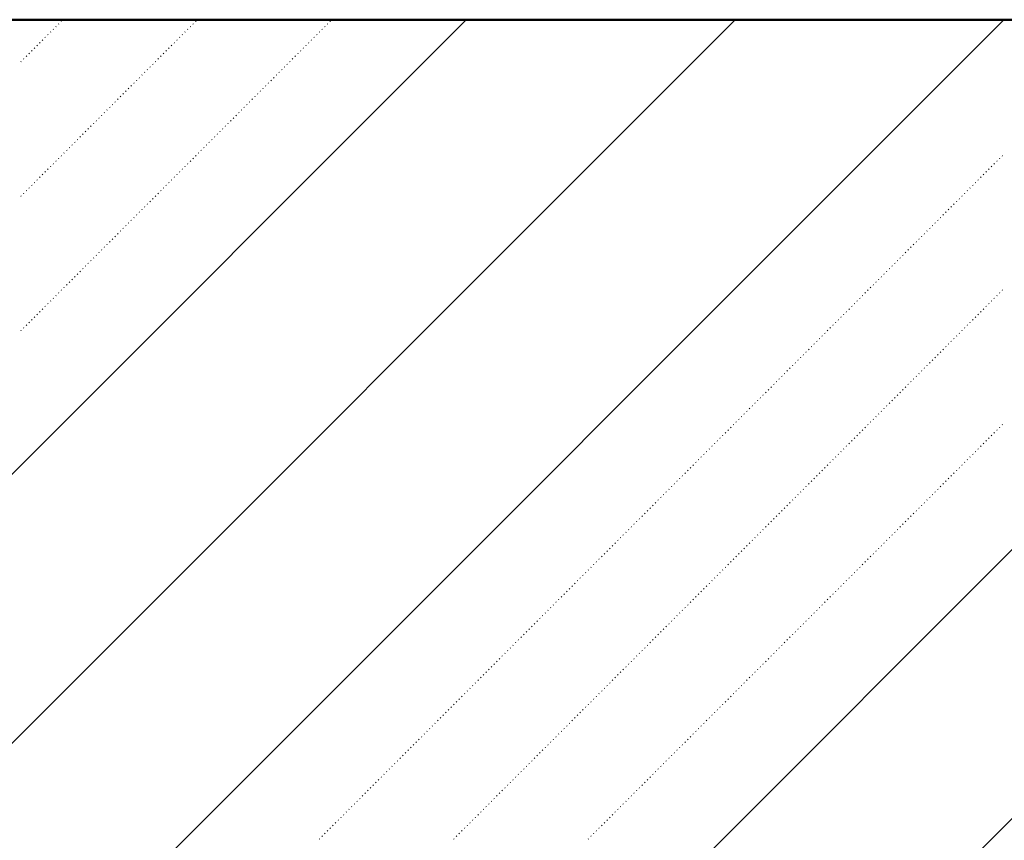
# Model space of a CAD drawing. Header units: millimetres. Extents: x 0 to 1260, y 0 to 297.
# Tile 16 of 104: x 44.59 to 51.07, y 130.36 to 135.76. Entities that reach past the tile are written whole.
import ezdxf

# ---------------------------------------------------------------- set-up
doc = ezdxf.new("R2010")
doc.units = ezdxf.units.MM
for name, pattern in [('K5LT32802', [0]), ('K5LT32806', [0]), ('K5LT_BASIC', [0])]:
    doc.linetypes.add(name, pattern=pattern)
doc.layers.add('Системный слой', color=7, linetype='Continuous')

# ---------------------------------------------------------------- blocks, each defined once
blk = doc.blocks.new('U86')
at = {"layer": 'Системный слой', "color": 7, "linetype": 'K5LT32802', "lineweight": 9}
for p, q in [((43.9022, 123.2909), (56.3672, 135.7558)), ((43.9048, 125.0613), (54.5994, 135.7558)), ((43.9101, 128.6021), (51.0639, 135.7558)), ((43.9127, 130.3725), (49.2961, 135.7558)), ((43.9154, 132.1429), (47.5283, 135.7558))]:
    blk.add_line(p, q, dxfattribs=at)
at = {"layer": 'Системный слой', "color": 7, "linetype": 'K5LT32806', "lineweight": 18}
for p, q in [((44.8293, 135.7085), (44.8328, 135.712)), ((44.847, 135.7261), (44.8505, 135.7297)), ((44.8647, 135.7438), (44.8682, 135.7474)), ((45.7132, 135.7085), (45.7167, 135.712)), ((45.7309, 135.7261), (45.7344, 135.7297)), ((45.7485, 135.7438), (45.7521, 135.7474)), ((46.5971, 135.7085), (46.6006, 135.712)), ((46.6148, 135.7261), (46.6183, 135.7297)), ((46.6324, 135.7438), (46.636, 135.7474)), ((44.7586, 135.6378), (44.7621, 135.6413)), ((44.7763, 135.6554), (44.7798, 135.659)), ((44.794, 135.6731), (44.7975, 135.6766)), ((44.8116, 135.6908), (44.8152, 135.6943)), ((45.6425, 135.6378), (45.646, 135.6413)), ((45.6602, 135.6554), (45.6637, 135.659)), ((45.6778, 135.6731), (45.6814, 135.6766)), ((45.6955, 135.6908), (45.6991, 135.6943)), ((46.5264, 135.6378), (46.5299, 135.6413)), ((46.544, 135.6554), (46.5476, 135.659)), ((46.5617, 135.6731), (46.5653, 135.6766)), ((46.5794, 135.6908), (46.5829, 135.6943)), ((44.7056, 135.5847), (44.7091, 135.5883)), ((44.7232, 135.6024), (44.7268, 135.6059)), ((44.7409, 135.6201), (44.7445, 135.6236)), ((45.5895, 135.5847), (45.593, 135.5883)), ((45.6071, 135.6024), (45.6107, 135.6059)), ((45.6248, 135.6201), (45.6283, 135.6236)), ((46.4733, 135.5847), (46.4769, 135.5883)), ((46.491, 135.6024), (46.4945, 135.6059)), ((46.5087, 135.6201), (46.5122, 135.6236)), ((44.6349, 135.514), (44.6384, 135.5175)), ((44.6525, 135.5317), (44.6561, 135.5352)), ((44.6702, 135.5494), (44.6737, 135.5529)), ((44.6879, 135.567), (44.6914, 135.5706)), ((45.5187, 135.514), (45.5223, 135.5175)), ((45.5364, 135.5317), (45.54, 135.5352)), ((45.5541, 135.5494), (45.5576, 135.5529)), ((45.5718, 135.567), (45.5753, 135.5706)), ((46.4026, 135.514), (46.4062, 135.5175)), ((46.4203, 135.5317), (46.4238, 135.5352)), ((46.438, 135.5494), (46.4415, 135.5529)), ((46.4557, 135.567), (46.4592, 135.5706)), ((44.5995, 135.4787), (44.603, 135.4822)), ((44.6172, 135.4963), (44.6207, 135.4999)), ((45.448, 135.4433), (45.4516, 135.4468)), ((45.4657, 135.461), (45.4692, 135.4645)), ((45.4834, 135.4787), (45.4869, 135.4822)), ((45.5011, 135.4963), (45.5046, 135.4999)), ((46.3319, 135.4433), (46.3354, 135.4468)), ((46.3496, 135.461), (46.3531, 135.4645)), ((46.3673, 135.4787), (46.3708, 135.4822)), ((46.3849, 135.4963), (46.3885, 135.4999)), ((45.395, 135.3903), (45.3985, 135.3938)), ((45.4127, 135.4079), (45.4162, 135.4115)), ((45.4304, 135.4256), (45.4339, 135.4292)), ((46.2789, 135.3903), (46.2824, 135.3938)), ((46.2966, 135.4079), (46.3001, 135.4115)), ((46.3142, 135.4256), (46.3178, 135.4292)), ((45.3243, 135.3196), (45.3278, 135.3231)), ((45.342, 135.3372), (45.3455, 135.3408)), ((45.3596, 135.3549), (45.3632, 135.3584)), ((45.3773, 135.3726), (45.3809, 135.3761)), ((46.2082, 135.3196), (46.2117, 135.3231)), ((46.2258, 135.3372), (46.2294, 135.3408)), ((46.2435, 135.3549), (46.2471, 135.3584)), ((46.2612, 135.3726), (46.2647, 135.3761)), ((45.2536, 135.2488), (45.2571, 135.2524)), ((45.2713, 135.2665), (45.2748, 135.2701)), ((45.2889, 135.2842), (45.2925, 135.2877)), ((45.3066, 135.3019), (45.3101, 135.3054)), ((46.1375, 135.2488), (46.141, 135.2524)), ((46.1551, 135.2665), (46.1587, 135.2701)), ((46.1728, 135.2842), (46.1763, 135.2877)), ((46.1905, 135.3019), (46.194, 135.3054)), ((45.2005, 135.1958), (45.2041, 135.1993)), ((45.2182, 135.2135), (45.2218, 135.217)), ((45.2359, 135.2312), (45.2394, 135.2347)), ((46.0844, 135.1958), (46.088, 135.1993)), ((46.1021, 135.2135), (46.1056, 135.217)), ((46.1198, 135.2312), (46.1233, 135.2347)), ((45.1298, 135.1251), (45.1334, 135.1286)), ((45.1475, 135.1428), (45.151, 135.1463)), ((45.1652, 135.1605), (45.1687, 135.164)), ((45.1829, 135.1781), (45.1864, 135.1817)), ((46.0137, 135.1251), (46.0173, 135.1286)), ((46.0314, 135.1428), (46.0349, 135.1463)), ((46.0491, 135.1605), (46.0526, 135.164)), ((46.0667, 135.1781), (46.0703, 135.1817)), ((45.0591, 135.0544), (45.0627, 135.0579)), ((45.0768, 135.0721), (45.0803, 135.0756)), ((45.0945, 135.0897), (45.098, 135.0933)), ((45.1122, 135.1074), (45.1157, 135.111)), ((45.943, 135.0544), (45.9465, 135.0579)), ((45.9607, 135.0721), (45.9642, 135.0756)), ((45.9784, 135.0897), (45.9819, 135.0933)), ((45.996, 135.1074), (45.9996, 135.111)), ((45.0061, 135.0014), (45.0096, 135.0049)), ((45.0238, 135.019), (45.0273, 135.0226)), ((45.0414, 135.0367), (45.045, 135.0402)), ((45.89, 135.0014), (45.8935, 135.0049)), ((45.9076, 135.019), (45.9112, 135.0226)), ((45.9253, 135.0367), (45.9289, 135.0402)), ((44.9354, 134.9306), (44.9389, 134.9342)), ((44.9531, 134.9483), (44.9566, 134.9519)), ((44.9707, 134.966), (44.9743, 134.9695)), ((44.9884, 134.9837), (44.9919, 134.9872)), ((45.8193, 134.9306), (45.8228, 134.9342)), ((45.8369, 134.9483), (45.8405, 134.9519)), ((45.8546, 134.966), (45.8582, 134.9695)), ((45.8723, 134.9837), (45.8758, 134.9872)), ((44.8647, 134.8599), (44.8682, 134.8635)), ((44.8823, 134.8776), (44.8859, 134.8811)), ((44.9, 134.8953), (44.9036, 134.8988)), ((44.9177, 134.913), (44.9212, 134.9165)), ((45.7485, 134.8599), (45.7521, 134.8635)), ((45.7662, 134.8776), (45.7698, 134.8811)), ((45.7839, 134.8953), (45.7874, 134.8988)), ((45.8016, 134.913), (45.8051, 134.9165)), ((51.0519, 134.8599), (51.0554, 134.8635)), ((44.8116, 134.8069), (44.8152, 134.8104)), ((44.8293, 134.8246), (44.8328, 134.8281)), ((44.847, 134.8423), (44.8505, 134.8458)), ((45.6955, 134.8069), (45.6991, 134.8104)), ((45.7132, 134.8246), (45.7167, 134.8281)), ((45.7309, 134.8423), (45.7344, 134.8458)), ((50.9988, 134.8069), (51.0024, 134.8104)), ((51.0165, 134.8246), (51.02, 134.8281)), ((51.0342, 134.8423), (51.0377, 134.8458)), ((44.7409, 134.7362), (44.7445, 134.7397)), ((44.7586, 134.7539), (44.7621, 134.7574)), ((44.7763, 134.7715), (44.7798, 134.7751)), ((44.794, 134.7892), (44.7975, 134.7928)), ((45.6248, 134.7362), (45.6283, 134.7397)), ((45.6425, 134.7539), (45.646, 134.7574)), ((45.6602, 134.7715), (45.6637, 134.7751)), ((45.6778, 134.7892), (45.6814, 134.7928)), ((50.9281, 134.7362), (50.9316, 134.7397)), ((50.9458, 134.7539), (50.9493, 134.7574)), ((50.9635, 134.7715), (50.967, 134.7751)), ((50.9811, 134.7892), (50.9847, 134.7928)), ((44.6702, 134.6655), (44.6737, 134.669)), ((44.6879, 134.6832), (44.6914, 134.6867)), ((44.7056, 134.7008), (44.7091, 134.7044)), ((44.7232, 134.7185), (44.7268, 134.7221)), ((45.5541, 134.6655), (45.5576, 134.669)), ((45.5718, 134.6832), (45.5753, 134.6867)), ((45.5895, 134.7008), (45.593, 134.7044)), ((45.6071, 134.7185), (45.6107, 134.7221)), ((50.8574, 134.6655), (50.8609, 134.669)), ((50.8751, 134.6832), (50.8786, 134.6867)), ((50.8928, 134.7008), (50.8963, 134.7044)), ((50.9104, 134.7185), (50.914, 134.7221)), ((44.6172, 134.6124), (44.6207, 134.616)), ((44.6349, 134.6301), (44.6384, 134.6337)), ((44.6525, 134.6478), (44.6561, 134.6513)), ((45.5011, 134.6124), (45.5046, 134.616)), ((45.5187, 134.6301), (45.5223, 134.6337)), ((45.5364, 134.6478), (45.54, 134.6513)), ((50.8044, 134.6124), (50.8079, 134.616)), ((50.822, 134.6301), (50.8256, 134.6337)), ((50.8397, 134.6478), (50.8433, 134.6513)), ((44.5995, 134.5948), (44.603, 134.5983)), ((45.4304, 134.5417), (45.4339, 134.5453)), ((45.448, 134.5594), (45.4516, 134.563)), ((45.4657, 134.5771), (45.4692, 134.5806)), ((45.4834, 134.5948), (45.4869, 134.5983)), ((50.7337, 134.5417), (50.7372, 134.5453)), ((50.7513, 134.5594), (50.7549, 134.563)), ((50.769, 134.5771), (50.7725, 134.5806)), ((50.7867, 134.5948), (50.7902, 134.5983)), ((45.3596, 134.471), (45.3632, 134.4746)), ((45.3773, 134.4887), (45.3809, 134.4922)), ((45.395, 134.5064), (45.3985, 134.5099)), ((45.4127, 134.5241), (45.4162, 134.5276)), ((50.6629, 134.471), (50.6665, 134.4746)), ((50.6806, 134.4887), (50.6842, 134.4922)), ((50.6983, 134.5064), (50.7018, 134.5099)), ((50.716, 134.5241), (50.7195, 134.5276)), ((45.3066, 134.418), (45.3101, 134.4215)), ((45.3243, 134.4357), (45.3278, 134.4392)), ((45.342, 134.4533), (45.3455, 134.4569)), ((50.6099, 134.418), (50.6134, 134.4215)), ((50.6276, 134.4357), (50.6311, 134.4392)), ((50.6453, 134.4533), (50.6488, 134.4569)), ((45.2359, 134.3473), (45.2394, 134.3508)), ((45.2536, 134.365), (45.2571, 134.3685)), ((45.2713, 134.3826), (45.2748, 134.3862)), ((45.2889, 134.4003), (45.2925, 134.4039)), ((50.5392, 134.3473), (50.5427, 134.3508)), ((50.5569, 134.365), (50.5604, 134.3685)), ((50.5746, 134.3826), (50.5781, 134.3862)), ((50.5922, 134.4003), (50.5958, 134.4039)), ((45.1652, 134.2766), (45.1687, 134.2801)), ((45.1829, 134.2943), (45.1864, 134.2978)), ((45.2005, 134.3119), (45.2041, 134.3155)), ((45.2182, 134.3296), (45.2218, 134.3331)), ((50.4685, 134.2766), (50.472, 134.2801)), ((50.4862, 134.2943), (50.4897, 134.2978)), ((50.5038, 134.3119), (50.5074, 134.3155)), ((50.5215, 134.3296), (50.5251, 134.3331)), ((45.1122, 134.2235), (45.1157, 134.2271)), ((45.1298, 134.2412), (45.1334, 134.2448)), ((45.1475, 134.2589), (45.151, 134.2624)), ((50.4155, 134.2235), (50.419, 134.2271)), ((50.4331, 134.2412), (50.4367, 134.2448)), ((50.4508, 134.2589), (50.4543, 134.2624)), ((45.0414, 134.1528), (45.045, 134.1564)), ((45.0591, 134.1705), (45.0627, 134.174)), ((45.0768, 134.1882), (45.0803, 134.1917)), ((45.0945, 134.2059), (45.098, 134.2094)), ((50.3447, 134.1528), (50.3483, 134.1564)), ((50.3624, 134.1705), (50.366, 134.174)), ((50.3801, 134.1882), (50.3836, 134.1917)), ((50.3978, 134.2059), (50.4013, 134.2094)), ((44.9707, 134.0821), (44.9743, 134.0857)), ((44.9884, 134.0998), (44.9919, 134.1033)), ((45.0061, 134.1175), (45.0096, 134.121)), ((45.0238, 134.1352), (45.0273, 134.1387)), ((50.274, 134.0821), (50.2776, 134.0857)), ((50.2917, 134.0998), (50.2952, 134.1033)), ((50.3094, 134.1175), (50.3129, 134.121)), ((50.3271, 134.1352), (50.3306, 134.1387)), ((44.9177, 134.0291), (44.9212, 134.0326)), ((44.9354, 134.0468), (44.9389, 134.0503)), ((44.9531, 134.0644), (44.9566, 134.068)), ((50.221, 134.0291), (50.2245, 134.0326)), ((50.2387, 134.0468), (50.2422, 134.0503)), ((50.2564, 134.0644), (50.2599, 134.068)), ((44.847, 133.9584), (44.8505, 133.9619)), ((44.8647, 133.9761), (44.8682, 133.9796)), ((44.8823, 133.9937), (44.8859, 133.9973)), ((44.9, 134.0114), (44.9036, 134.0149)), ((50.1503, 133.9584), (50.1538, 133.9619)), ((50.168, 133.9761), (50.1715, 133.9796)), ((50.1856, 133.9937), (50.1892, 133.9973)), ((50.2033, 134.0114), (50.2069, 134.0149)), ((51.0342, 133.9584), (51.0377, 133.9619)), ((51.0519, 133.9761), (51.0554, 133.9796)), ((44.7763, 133.8877), (44.7798, 133.8912)), ((44.794, 133.9053), (44.7975, 133.9089)), ((44.8116, 133.923), (44.8152, 133.9266)), ((44.8293, 133.9407), (44.8328, 133.9442)), ((50.0796, 133.8877), (50.0831, 133.8912)), ((50.0973, 133.9053), (50.1008, 133.9089)), ((50.1149, 133.923), (50.1185, 133.9266)), ((50.1326, 133.9407), (50.1361, 133.9442)), ((50.9635, 133.8877), (50.967, 133.8912)), ((50.9811, 133.9053), (50.9847, 133.9089)), ((50.9988, 133.923), (51.0024, 133.9266)), ((51.0165, 133.9407), (51.02, 133.9442)), ((44.7232, 133.8346), (44.7268, 133.8382)), ((44.7409, 133.8523), (44.7445, 133.8558)), ((44.7586, 133.87), (44.7621, 133.8735)), ((50.0265, 133.8346), (50.0301, 133.8382)), ((50.0442, 133.8523), (50.0478, 133.8558)), ((50.0619, 133.87), (50.0654, 133.8735)), ((50.9104, 133.8346), (50.914, 133.8382)), ((50.9281, 133.8523), (50.9316, 133.8558)), ((50.9458, 133.87), (50.9493, 133.8735)), ((44.6525, 133.7639), (44.6561, 133.7675)), ((44.6702, 133.7816), (44.6737, 133.7851)), ((44.6879, 133.7993), (44.6914, 133.8028)), ((44.7056, 133.817), (44.7091, 133.8205)), ((49.9558, 133.7639), (49.9594, 133.7675)), ((49.9735, 133.7816), (49.977, 133.7851)), ((49.9912, 133.7993), (49.9947, 133.8028)), ((50.0089, 133.817), (50.0124, 133.8205)), ((50.8397, 133.7639), (50.8433, 133.7675)), ((50.8574, 133.7816), (50.8609, 133.7851)), ((50.8751, 133.7993), (50.8786, 133.8028)), ((50.8928, 133.817), (50.8963, 133.8205)), ((44.5995, 133.7109), (44.603, 133.7144)), ((44.6172, 133.7286), (44.6207, 133.7321)), ((44.6349, 133.7462), (44.6384, 133.7498)), ((49.8851, 133.6932), (49.8887, 133.6967)), ((49.9028, 133.7109), (49.9063, 133.7144)), ((49.9205, 133.7286), (49.924, 133.7321)), ((49.9382, 133.7462), (49.9417, 133.7498)), ((50.769, 133.6932), (50.7725, 133.6967)), ((50.7867, 133.7109), (50.7902, 133.7144)), ((50.8044, 133.7286), (50.8079, 133.7321)), ((50.822, 133.7462), (50.8256, 133.7498)), ((49.8321, 133.6402), (49.8356, 133.6437)), ((49.8498, 133.6579), (49.8533, 133.6614)), ((49.8674, 133.6755), (49.871, 133.6791)), ((50.716, 133.6402), (50.7195, 133.6437)), ((50.7337, 133.6579), (50.7372, 133.6614)), ((50.7513, 133.6755), (50.7549, 133.6791)), ((49.7614, 133.5695), (49.7649, 133.573)), ((49.7791, 133.5871), (49.7826, 133.5907)), ((49.7967, 133.6048), (49.8003, 133.6084)), ((49.8144, 133.6225), (49.8179, 133.626)), ((50.6453, 133.5695), (50.6488, 133.573)), ((50.6629, 133.5871), (50.6665, 133.5907)), ((50.6806, 133.6048), (50.6842, 133.6084)), ((50.6983, 133.6225), (50.7018, 133.626)), ((49.6907, 133.4988), (49.6942, 133.5023)), ((49.7083, 133.5164), (49.7119, 133.52)), ((49.726, 133.5341), (49.7296, 133.5376)), ((49.7437, 133.5518), (49.7472, 133.5553)), ((50.5746, 133.4988), (50.5781, 133.5023)), ((50.5922, 133.5164), (50.5958, 133.52)), ((50.6099, 133.5341), (50.6134, 133.5376)), ((50.6276, 133.5518), (50.6311, 133.5553)), ((49.6376, 133.4457), (49.6412, 133.4493)), ((49.6553, 133.4634), (49.6589, 133.4669)), ((49.673, 133.4811), (49.6765, 133.4846)), ((50.5215, 133.4457), (50.5251, 133.4493)), ((50.5392, 133.4634), (50.5427, 133.4669)), ((50.5569, 133.4811), (50.5604, 133.4846)), ((49.5669, 133.375), (49.5705, 133.3785)), ((49.5846, 133.3927), (49.5881, 133.3962)), ((49.6023, 133.4104), (49.6058, 133.4139)), ((49.62, 133.428), (49.6235, 133.4316)), ((50.4508, 133.375), (50.4543, 133.3785)), ((50.4685, 133.3927), (50.472, 133.3962)), ((50.4862, 133.4104), (50.4897, 133.4139)), ((50.5038, 133.428), (50.5074, 133.4316)), ((49.4962, 133.3043), (49.4998, 133.3078)), ((49.5139, 133.322), (49.5174, 133.3255)), ((49.5316, 133.3397), (49.5351, 133.3432)), ((49.5492, 133.3573), (49.5528, 133.3609)), ((50.3801, 133.3043), (50.3836, 133.3078)), ((50.3978, 133.322), (50.4013, 133.3255)), ((50.4155, 133.3397), (50.419, 133.3432)), ((50.4331, 133.3573), (50.4367, 133.3609)), ((49.4432, 133.2513), (49.4467, 133.2548)), ((49.4609, 133.2689), (49.4644, 133.2725)), ((49.4785, 133.2866), (49.4821, 133.2902)), ((50.3271, 133.2513), (50.3306, 133.2548)), ((50.3447, 133.2689), (50.3483, 133.2725)), ((50.3624, 133.2866), (50.366, 133.2902)), ((49.3725, 133.1806), (49.376, 133.1841)), ((49.3901, 133.1982), (49.3937, 133.2018)), ((49.4078, 133.2159), (49.4114, 133.2194)), ((49.4255, 133.2336), (49.429, 133.2371)), ((50.2564, 133.1806), (50.2599, 133.1841)), ((50.274, 133.1982), (50.2776, 133.2018)), ((50.2917, 133.2159), (50.2952, 133.2194)), ((50.3094, 133.2336), (50.3129, 133.2371)), ((49.3018, 133.1098), (49.3053, 133.1134)), ((49.3194, 133.1275), (49.323, 133.1311)), ((49.3371, 133.1452), (49.3407, 133.1487)), ((49.3548, 133.1629), (49.3583, 133.1664)), ((50.1856, 133.1098), (50.1892, 133.1134)), ((50.2033, 133.1275), (50.2069, 133.1311)), ((50.221, 133.1452), (50.2245, 133.1487)), ((50.2387, 133.1629), (50.2422, 133.1664)), ((49.2487, 133.0568), (49.2523, 133.0603)), ((49.2664, 133.0745), (49.2699, 133.078)), ((49.2841, 133.0922), (49.2876, 133.0957)), ((50.1326, 133.0568), (50.1361, 133.0603)), ((50.1503, 133.0745), (50.1538, 133.078)), ((50.168, 133.0922), (50.1715, 133.0957)), ((51.0165, 133.0568), (51.02, 133.0603)), ((51.0342, 133.0745), (51.0377, 133.078)), ((51.0519, 133.0922), (51.0554, 133.0957)), ((49.178, 132.9861), (49.1816, 132.9896)), ((49.1957, 133.0038), (49.1992, 133.0073)), ((49.2134, 133.0215), (49.2169, 133.025)), ((49.2311, 133.0391), (49.2346, 133.0427)), ((50.0619, 132.9861), (50.0654, 132.9896)), ((50.0796, 133.0038), (50.0831, 133.0073)), ((50.0973, 133.0215), (50.1008, 133.025)), ((50.1149, 133.0391), (50.1185, 133.0427)), ((50.9458, 132.9861), (50.9493, 132.9896)), ((50.9635, 133.0038), (50.967, 133.0073)), ((50.9811, 133.0215), (50.9847, 133.025)), ((50.9988, 133.0391), (51.0024, 133.0427)), ((49.1073, 132.9154), (49.1108, 132.9189)), ((49.125, 132.9331), (49.1285, 132.9366)), ((49.1427, 132.9507), (49.1462, 132.9543)), ((49.1603, 132.9684), (49.1639, 132.972)), ((49.9912, 132.9154), (49.9947, 132.9189)), ((50.0089, 132.9331), (50.0124, 132.9366)), ((50.0265, 132.9507), (50.0301, 132.9543)), ((50.0442, 132.9684), (50.0478, 132.972)), ((50.8751, 132.9154), (50.8786, 132.9189)), ((50.8928, 132.9331), (50.8963, 132.9366)), ((50.9104, 132.9507), (50.914, 132.9543)), ((50.9281, 132.9684), (50.9316, 132.972)), ((49.0543, 132.8624), (49.0578, 132.8659)), ((49.072, 132.88), (49.0755, 132.8836)), ((49.0896, 132.8977), (49.0932, 132.9013)), ((49.9382, 132.8624), (49.9417, 132.8659)), ((49.9558, 132.88), (49.9594, 132.8836)), ((49.9735, 132.8977), (49.977, 132.9013)), ((50.822, 132.8624), (50.8256, 132.8659)), ((50.8397, 132.88), (50.8433, 132.8836)), ((50.8574, 132.8977), (50.8609, 132.9013)), ((48.9836, 132.7916), (48.9871, 132.7952)), ((49.0012, 132.8093), (49.0048, 132.8129)), ((49.0189, 132.827), (49.0225, 132.8305)), ((49.0366, 132.8447), (49.0401, 132.8482)), ((49.8674, 132.7916), (49.871, 132.7952)), ((49.8851, 132.8093), (49.8887, 132.8129)), ((49.9028, 132.827), (49.9063, 132.8305)), ((49.9205, 132.8447), (49.924, 132.8482)), ((50.7513, 132.7916), (50.7549, 132.7952)), ((50.769, 132.8093), (50.7725, 132.8129)), ((50.7867, 132.827), (50.7902, 132.8305)), ((50.8044, 132.8447), (50.8079, 132.8482)), ((48.9129, 132.7209), (48.9164, 132.7245)), ((48.9305, 132.7386), (48.9341, 132.7422)), ((48.9482, 132.7563), (48.9517, 132.7598)), ((48.9659, 132.774), (48.9694, 132.7775)), ((49.7967, 132.7209), (49.8003, 132.7245)), ((49.8144, 132.7386), (49.8179, 132.7422)), ((49.8321, 132.7563), (49.8356, 132.7598)), ((49.8498, 132.774), (49.8533, 132.7775)), ((50.6806, 132.7209), (50.6842, 132.7245)), ((50.6983, 132.7386), (50.7018, 132.7422)), ((50.716, 132.7563), (50.7195, 132.7598)), ((50.7337, 132.774), (50.7372, 132.7775)), ((48.8598, 132.6679), (48.8634, 132.6714)), ((48.8775, 132.6856), (48.881, 132.6891)), ((48.8952, 132.7033), (48.8987, 132.7068)), ((49.7437, 132.6679), (49.7472, 132.6714)), ((49.7614, 132.6856), (49.7649, 132.6891)), ((49.7791, 132.7033), (49.7826, 132.7068)), ((50.6276, 132.6679), (50.6311, 132.6714)), ((50.6453, 132.6856), (50.6488, 132.6891)), ((50.6629, 132.7033), (50.6665, 132.7068)), ((48.7891, 132.5972), (48.7926, 132.6007)), ((48.8068, 132.6149), (48.8103, 132.6184)), ((48.8245, 132.6325), (48.828, 132.6361)), ((48.8421, 132.6502), (48.8457, 132.6538)), ((49.673, 132.5972), (49.6765, 132.6007)), ((49.6907, 132.6149), (49.6942, 132.6184)), ((49.7083, 132.6325), (49.7119, 132.6361)), ((49.726, 132.6502), (49.7296, 132.6538)), ((50.5569, 132.5972), (50.5604, 132.6007)), ((50.5746, 132.6149), (50.5781, 132.6184)), ((50.5922, 132.6325), (50.5958, 132.6361)), ((50.6099, 132.6502), (50.6134, 132.6538)), ((48.7184, 132.5265), (48.7219, 132.53)), ((48.7361, 132.5442), (48.7396, 132.5477)), ((48.7538, 132.5618), (48.7573, 132.5654)), ((48.7714, 132.5795), (48.775, 132.5831)), ((49.6023, 132.5265), (49.6058, 132.53)), ((49.62, 132.5442), (49.6235, 132.5477)), ((49.6376, 132.5618), (49.6412, 132.5654)), ((49.6553, 132.5795), (49.6589, 132.5831)), ((50.4862, 132.5265), (50.4897, 132.53)), ((50.5038, 132.5442), (50.5074, 132.5477)), ((50.5215, 132.5618), (50.5251, 132.5654)), ((50.5392, 132.5795), (50.5427, 132.5831)), ((48.6654, 132.4735), (48.6689, 132.477)), ((48.683, 132.4911), (48.6866, 132.4947)), ((48.7007, 132.5088), (48.7043, 132.5123)), ((49.5492, 132.4735), (49.5528, 132.477)), ((49.5669, 132.4911), (49.5705, 132.4947)), ((49.5846, 132.5088), (49.5881, 132.5123)), ((50.4331, 132.4735), (50.4367, 132.477)), ((50.4508, 132.4911), (50.4543, 132.4947)), ((50.4685, 132.5088), (50.472, 132.5123)), ((48.5947, 132.4027), (48.5982, 132.4063)), ((48.6123, 132.4204), (48.6159, 132.424)), ((48.63, 132.4381), (48.6335, 132.4416)), ((48.6477, 132.4558), (48.6512, 132.4593)), ((49.4785, 132.4027), (49.4821, 132.4063)), ((49.4962, 132.4204), (49.4998, 132.424)), ((49.5139, 132.4381), (49.5174, 132.4416)), ((49.5316, 132.4558), (49.5351, 132.4593)), ((50.3624, 132.4027), (50.366, 132.4063)), ((50.3801, 132.4204), (50.3836, 132.424)), ((50.3978, 132.4381), (50.4013, 132.4416)), ((50.4155, 132.4558), (50.419, 132.4593)), ((48.5239, 132.332), (48.5275, 132.3356)), ((48.5416, 132.3497), (48.5452, 132.3532)), ((48.5593, 132.3674), (48.5628, 132.3709)), ((48.577, 132.3851), (48.5805, 132.3886)), ((49.4078, 132.332), (49.4114, 132.3356)), ((49.4255, 132.3497), (49.429, 132.3532)), ((49.4432, 132.3674), (49.4467, 132.3709)), ((49.4609, 132.3851), (49.4644, 132.3886)), ((50.2917, 132.332), (50.2952, 132.3356)), ((50.3094, 132.3497), (50.3129, 132.3532)), ((50.3271, 132.3674), (50.3306, 132.3709)), ((50.3447, 132.3851), (50.3483, 132.3886)), ((48.4709, 132.279), (48.4744, 132.2825)), ((48.4886, 132.2967), (48.4921, 132.3002)), ((48.5063, 132.3144), (48.5098, 132.3179)), ((49.3548, 132.279), (49.3583, 132.2825)), ((49.3725, 132.2967), (49.376, 132.3002)), ((49.3901, 132.3144), (49.3937, 132.3179)), ((50.2387, 132.279), (50.2422, 132.2825)), ((50.2564, 132.2967), (50.2599, 132.3002)), ((50.274, 132.3144), (50.2776, 132.3179)), ((48.4002, 132.2083), (48.4037, 132.2118)), ((48.4179, 132.226), (48.4214, 132.2295)), ((48.4356, 132.2436), (48.4391, 132.2472)), ((48.4532, 132.2613), (48.4568, 132.2649)), ((49.2841, 132.2083), (49.2876, 132.2118)), ((49.3018, 132.226), (49.3053, 132.2295)), ((49.3194, 132.2436), (49.323, 132.2472)), ((49.3371, 132.2613), (49.3407, 132.2649)), ((50.168, 132.2083), (50.1715, 132.2118)), ((50.1856, 132.226), (50.1892, 132.2295)), ((50.2033, 132.2436), (50.2069, 132.2472)), ((50.221, 132.2613), (50.2245, 132.2649)), ((48.3295, 132.1376), (48.333, 132.1411)), ((48.3472, 132.1553), (48.3507, 132.1588)), ((48.3648, 132.1729), (48.3684, 132.1765)), ((48.3825, 132.1906), (48.3861, 132.1941)), ((49.2134, 132.1376), (49.2169, 132.1411)), ((49.2311, 132.1553), (49.2346, 132.1588)), ((49.2487, 132.1729), (49.2523, 132.1765)), ((49.2664, 132.1906), (49.2699, 132.1941)), ((50.0973, 132.1376), (50.1008, 132.1411)), ((50.1149, 132.1553), (50.1185, 132.1588)), ((50.1326, 132.1729), (50.1361, 132.1765)), ((50.1503, 132.1906), (50.1538, 132.1941)), ((48.2765, 132.0845), (48.28, 132.0881)), ((48.2941, 132.1022), (48.2977, 132.1058)), ((48.3118, 132.1199), (48.3153, 132.1234)), ((49.1603, 132.0845), (49.1639, 132.0881)), ((49.178, 132.1022), (49.1816, 132.1058)), ((49.1957, 132.1199), (49.1992, 132.1234)), ((50.0442, 132.0845), (50.0478, 132.0881)), ((50.0619, 132.1022), (50.0654, 132.1058)), ((50.0796, 132.1199), (50.0831, 132.1234)), ((48.2057, 132.0138), (48.2093, 132.0174)), ((48.2234, 132.0315), (48.227, 132.035)), ((48.2411, 132.0492), (48.2446, 132.0527)), ((48.2588, 132.0669), (48.2623, 132.0704)), ((49.0896, 132.0138), (49.0932, 132.0174)), ((49.1073, 132.0315), (49.1108, 132.035)), ((49.125, 132.0492), (49.1285, 132.0527)), ((49.1427, 132.0669), (49.1462, 132.0704)), ((49.9735, 132.0138), (49.977, 132.0174)), ((49.9912, 132.0315), (49.9947, 132.035)), ((50.0089, 132.0492), (50.0124, 132.0527)), ((50.0265, 132.0669), (50.0301, 132.0704)), ((48.135, 131.9431), (48.1386, 131.9467)), ((48.1527, 131.9608), (48.1562, 131.9643)), ((48.1704, 131.9785), (48.1739, 131.982)), ((48.1881, 131.9962), (48.1916, 131.9997)), ((49.0189, 131.9431), (49.0225, 131.9467)), ((49.0366, 131.9608), (49.0401, 131.9643)), ((49.0543, 131.9785), (49.0578, 131.982)), ((49.072, 131.9962), (49.0755, 131.9997)), ((49.9028, 131.9431), (49.9063, 131.9467)), ((49.9205, 131.9608), (49.924, 131.9643)), ((49.9382, 131.9785), (49.9417, 131.982)), ((49.9558, 131.9962), (49.9594, 131.9997)), ((48.082, 131.8901), (48.0855, 131.8936)), ((48.0997, 131.9078), (48.1032, 131.9113)), ((48.1174, 131.9254), (48.1209, 131.929)), ((48.9659, 131.8901), (48.9694, 131.8936)), ((48.9836, 131.9078), (48.9871, 131.9113)), ((49.0012, 131.9254), (49.0048, 131.929)), ((49.8498, 131.8901), (49.8533, 131.8936)), ((49.8674, 131.9078), (49.871, 131.9113)), ((49.8851, 131.9254), (49.8887, 131.929)), ((48.0113, 131.8194), (48.0148, 131.8229)), ((48.029, 131.8371), (48.0325, 131.8406)), ((48.0466, 131.8547), (48.0502, 131.8583)), ((48.0643, 131.8724), (48.0679, 131.8759)), ((48.8952, 131.8194), (48.8987, 131.8229)), ((48.9129, 131.8371), (48.9164, 131.8406)), ((48.9305, 131.8547), (48.9341, 131.8583)), ((48.9482, 131.8724), (48.9517, 131.8759)), ((49.7791, 131.8194), (49.7826, 131.8229)), ((49.7967, 131.8371), (49.8003, 131.8406)), ((49.8144, 131.8547), (49.8179, 131.8583)), ((49.8321, 131.8724), (49.8356, 131.8759)), ((47.9406, 131.7487), (47.9441, 131.7522)), ((47.9583, 131.7663), (47.9618, 131.7699)), ((47.9759, 131.784), (47.9795, 131.7876)), ((47.9936, 131.8017), (47.9971, 131.8052)), ((48.8245, 131.7487), (48.828, 131.7522)), ((48.8421, 131.7663), (48.8457, 131.7699)), ((48.8598, 131.784), (48.8634, 131.7876)), ((48.8775, 131.8017), (48.881, 131.8052)), ((49.7083, 131.7487), (49.7119, 131.7522)), ((49.726, 131.7663), (49.7296, 131.7699)), ((49.7437, 131.784), (49.7472, 131.7876)), ((49.7614, 131.8017), (49.7649, 131.8052)), ((47.8875, 131.6956), (47.8911, 131.6992)), ((47.9052, 131.7133), (47.9088, 131.7168)), ((47.9229, 131.731), (47.9264, 131.7345)), ((48.7714, 131.6956), (48.775, 131.6992)), ((48.7891, 131.7133), (48.7926, 131.7168)), ((48.8068, 131.731), (48.8103, 131.7345)), ((49.6553, 131.6956), (49.6589, 131.6992)), ((49.673, 131.7133), (49.6765, 131.7168)), ((49.6907, 131.731), (49.6942, 131.7345)), ((47.8168, 131.6249), (47.8204, 131.6285)), ((47.8345, 131.6426), (47.8381, 131.6461)), ((47.8522, 131.6603), (47.8557, 131.6638)), ((47.8699, 131.678), (47.8734, 131.6815)), ((48.7007, 131.6249), (48.7043, 131.6285)), ((48.7184, 131.6426), (48.7219, 131.6461)), ((48.7361, 131.6603), (48.7396, 131.6638)), ((48.7538, 131.678), (48.7573, 131.6815)), ((49.5846, 131.6249), (49.5881, 131.6285)), ((49.6023, 131.6426), (49.6058, 131.6461)), ((49.62, 131.6603), (49.6235, 131.6638)), ((49.6376, 131.678), (49.6412, 131.6815)), ((47.7461, 131.5542), (47.7497, 131.5577)), ((47.7638, 131.5719), (47.7673, 131.5754)), ((47.7815, 131.5896), (47.785, 131.5931)), ((47.7992, 131.6072), (47.8027, 131.6108)), ((48.63, 131.5542), (48.6335, 131.5577)), ((48.6477, 131.5719), (48.6512, 131.5754)), ((48.6654, 131.5896), (48.6689, 131.5931)), ((48.683, 131.6072), (48.6866, 131.6108)), ((49.5139, 131.5542), (49.5174, 131.5577)), ((49.5316, 131.5719), (49.5351, 131.5754)), ((49.5492, 131.5896), (49.5528, 131.5931)), ((49.5669, 131.6072), (49.5705, 131.6108)), ((47.6931, 131.5012), (47.6966, 131.5047)), ((47.7108, 131.5189), (47.7143, 131.5224)), ((47.7284, 131.5365), (47.732, 131.5401)), ((48.577, 131.5012), (48.5805, 131.5047)), ((48.5947, 131.5189), (48.5982, 131.5224)), ((48.6123, 131.5365), (48.6159, 131.5401)), ((49.4609, 131.5012), (49.4644, 131.5047)), ((49.4785, 131.5189), (49.4821, 131.5224)), ((49.4962, 131.5365), (49.4998, 131.5401)), ((47.6224, 131.4305), (47.6259, 131.434)), ((47.6401, 131.4481), (47.6436, 131.4517)), ((47.6577, 131.4658), (47.6613, 131.4694)), ((47.6754, 131.4835), (47.679, 131.487)), ((48.5063, 131.4305), (48.5098, 131.434)), ((48.5239, 131.4481), (48.5275, 131.4517)), ((48.5416, 131.4658), (48.5452, 131.4694)), ((48.5593, 131.4835), (48.5628, 131.487)), ((49.3901, 131.4305), (49.3937, 131.434)), ((49.4078, 131.4481), (49.4114, 131.4517)), ((49.4255, 131.4658), (49.429, 131.4694)), ((49.4432, 131.4835), (49.4467, 131.487)), ((47.5517, 131.3598), (47.5552, 131.3633)), ((47.5693, 131.3774), (47.5729, 131.381)), ((47.587, 131.3951), (47.5906, 131.3986)), ((47.6047, 131.4128), (47.6082, 131.4163)), ((48.4356, 131.3598), (48.4391, 131.3633)), ((48.4532, 131.3774), (48.4568, 131.381)), ((48.4709, 131.3951), (48.4744, 131.3986)), ((48.4886, 131.4128), (48.4921, 131.4163)), ((49.3194, 131.3598), (49.323, 131.3633)), ((49.3371, 131.3774), (49.3407, 131.381)), ((49.3548, 131.3951), (49.3583, 131.3986)), ((49.3725, 131.4128), (49.376, 131.4163)), ((47.4986, 131.3067), (47.5022, 131.3103)), ((47.5163, 131.3244), (47.5199, 131.3279)), ((47.534, 131.3421), (47.5375, 131.3456)), ((48.3825, 131.3067), (48.3861, 131.3103)), ((48.4002, 131.3244), (48.4037, 131.3279)), ((48.4179, 131.3421), (48.4214, 131.3456)), ((49.2664, 131.3067), (49.2699, 131.3103)), ((49.2841, 131.3244), (49.2876, 131.3279)), ((49.3018, 131.3421), (49.3053, 131.3456)), ((47.4279, 131.236), (47.4315, 131.2395)), ((47.4456, 131.2537), (47.4491, 131.2572)), ((47.4633, 131.2714), (47.4668, 131.2749)), ((47.481, 131.289), (47.4845, 131.2926)), ((48.3118, 131.236), (48.3153, 131.2395)), ((48.3295, 131.2537), (48.333, 131.2572)), ((48.3472, 131.2714), (48.3507, 131.2749)), ((48.3648, 131.289), (48.3684, 131.2926)), ((49.1957, 131.236), (49.1992, 131.2395)), ((49.2134, 131.2537), (49.2169, 131.2572)), ((49.2311, 131.2714), (49.2346, 131.2749)), ((49.2487, 131.289), (49.2523, 131.2926)), ((47.3572, 131.1653), (47.3608, 131.1688)), ((47.3749, 131.183), (47.3784, 131.1865)), ((47.3926, 131.2007), (47.3961, 131.2042)), ((47.4103, 131.2183), (47.4138, 131.2219)), ((48.2411, 131.1653), (48.2446, 131.1688)), ((48.2588, 131.183), (48.2623, 131.1865)), ((48.2765, 131.2007), (48.28, 131.2042)), ((48.2941, 131.2183), (48.2977, 131.2219)), ((49.125, 131.1653), (49.1285, 131.1688)), ((49.1427, 131.183), (49.1462, 131.1865)), ((49.1603, 131.2007), (49.1639, 131.2042)), ((49.178, 131.2183), (49.1816, 131.2219)), ((47.3042, 131.1123), (47.3077, 131.1158)), ((47.3219, 131.1299), (47.3254, 131.1335)), ((47.3395, 131.1476), (47.3431, 131.1512)), ((48.1881, 131.1123), (48.1916, 131.1158)), ((48.2057, 131.1299), (48.2093, 131.1335)), ((48.2234, 131.1476), (48.227, 131.1512)), ((49.072, 131.1123), (49.0755, 131.1158)), ((49.0896, 131.1299), (49.0932, 131.1335)), ((49.1073, 131.1476), (49.1108, 131.1512)), ((47.2335, 131.0416), (47.237, 131.0451)), ((47.2512, 131.0592), (47.2547, 131.0628)), ((47.2688, 131.0769), (47.2724, 131.0805)), ((47.2865, 131.0946), (47.29, 131.0981)), ((48.1174, 131.0416), (48.1209, 131.0451)), ((48.135, 131.0592), (48.1386, 131.0628)), ((48.1527, 131.0769), (48.1562, 131.0805)), ((48.1704, 131.0946), (48.1739, 131.0981)), ((49.0012, 131.0416), (49.0048, 131.0451)), ((49.0189, 131.0592), (49.0225, 131.0628)), ((49.0366, 131.0769), (49.0401, 131.0805)), ((49.0543, 131.0946), (49.0578, 131.0981)), ((47.1804, 130.9885), (47.184, 130.9921)), ((47.1981, 131.0062), (47.2017, 131.0097)), ((47.2158, 131.0239), (47.2193, 131.0274)), ((48.0643, 130.9885), (48.0679, 130.9921)), ((48.082, 131.0062), (48.0855, 131.0097)), ((48.0997, 131.0239), (48.1032, 131.0274)), ((48.9482, 130.9885), (48.9517, 130.9921)), ((48.9659, 131.0062), (48.9694, 131.0097)), ((48.9836, 131.0239), (48.9871, 131.0274)), ((47.1097, 130.9178), (47.1133, 130.9214)), ((47.1274, 130.9355), (47.1309, 130.939)), ((47.1451, 130.9532), (47.1486, 130.9567)), ((47.1628, 130.9708), (47.1663, 130.9744)), ((47.9936, 130.9178), (47.9971, 130.9214)), ((48.0113, 130.9355), (48.0148, 130.939)), ((48.029, 130.9532), (48.0325, 130.9567)), ((48.0466, 130.9708), (48.0502, 130.9744)), ((48.8775, 130.9178), (48.881, 130.9214)), ((48.8952, 130.9355), (48.8987, 130.939)), ((48.9129, 130.9532), (48.9164, 130.9567)), ((48.9305, 130.9708), (48.9341, 130.9744)), ((47.039, 130.8471), (47.0426, 130.8506)), ((47.0567, 130.8648), (47.0602, 130.8683)), ((47.0744, 130.8825), (47.0779, 130.886)), ((47.0921, 130.9001), (47.0956, 130.9037)), ((47.9229, 130.8471), (47.9264, 130.8506)), ((47.9406, 130.8648), (47.9441, 130.8683)), ((47.9583, 130.8825), (47.9618, 130.886)), ((47.9759, 130.9001), (47.9795, 130.9037)), ((48.8068, 130.8471), (48.8103, 130.8506)), ((48.8245, 130.8648), (48.828, 130.8683)), ((48.8421, 130.8825), (48.8457, 130.886)), ((48.8598, 130.9001), (48.8634, 130.9037)), ((46.986, 130.7941), (46.9895, 130.7976)), ((47.0037, 130.8117), (47.0072, 130.8153)), ((47.0213, 130.8294), (47.0249, 130.833)), ((47.8699, 130.7941), (47.8734, 130.7976)), ((47.8875, 130.8117), (47.8911, 130.8153)), ((47.9052, 130.8294), (47.9088, 130.833)), ((48.7538, 130.7941), (48.7573, 130.7976)), ((48.7714, 130.8117), (48.775, 130.8153)), ((48.7891, 130.8294), (48.7926, 130.833)), ((46.9153, 130.7234), (46.9188, 130.7269)), ((46.933, 130.741), (46.9365, 130.7446)), ((46.9506, 130.7587), (46.9542, 130.7623)), ((46.9683, 130.7764), (46.9718, 130.7799)), ((47.7992, 130.7234), (47.8027, 130.7269)), ((47.8168, 130.741), (47.8204, 130.7446)), ((47.8345, 130.7587), (47.8381, 130.7623)), ((47.8522, 130.7764), (47.8557, 130.7799)), ((48.683, 130.7234), (48.6866, 130.7269)), ((48.7007, 130.741), (48.7043, 130.7446)), ((48.7184, 130.7587), (48.7219, 130.7623)), ((48.7361, 130.7764), (48.7396, 130.7799)), ((46.8446, 130.6527), (46.8481, 130.6562)), ((46.8622, 130.6703), (46.8658, 130.6739)), ((46.8799, 130.688), (46.8835, 130.6915)), ((46.8976, 130.7057), (46.9011, 130.7092)), ((47.7284, 130.6527), (47.732, 130.6562)), ((47.7461, 130.6703), (47.7497, 130.6739)), ((47.7638, 130.688), (47.7673, 130.6915)), ((47.7815, 130.7057), (47.785, 130.7092)), ((48.6123, 130.6527), (48.6159, 130.6562)), ((48.63, 130.6703), (48.6335, 130.6739)), ((48.6477, 130.688), (48.6512, 130.6915)), ((48.6654, 130.7057), (48.6689, 130.7092)), ((46.7915, 130.5996), (46.7951, 130.6032)), ((46.8092, 130.6173), (46.8127, 130.6208)), ((46.8269, 130.635), (46.8304, 130.6385)), ((47.6754, 130.5996), (47.679, 130.6032)), ((47.6931, 130.6173), (47.6966, 130.6208)), ((47.7108, 130.635), (47.7143, 130.6385)), ((48.5593, 130.5996), (48.5628, 130.6032)), ((48.577, 130.6173), (48.5805, 130.6208)), ((48.5947, 130.635), (48.5982, 130.6385)), ((46.7208, 130.5289), (46.7244, 130.5324)), ((46.7385, 130.5466), (46.742, 130.5501)), ((46.7562, 130.5643), (46.7597, 130.5678)), ((46.7739, 130.5819), (46.7774, 130.5855)), ((47.6047, 130.5289), (47.6082, 130.5324)), ((47.6224, 130.5466), (47.6259, 130.5501)), ((47.6401, 130.5643), (47.6436, 130.5678)), ((47.6577, 130.5819), (47.6613, 130.5855)), ((48.4886, 130.5289), (48.4921, 130.5324)), ((48.5063, 130.5466), (48.5098, 130.5501)), ((48.5239, 130.5643), (48.5275, 130.5678)), ((48.5416, 130.5819), (48.5452, 130.5855)), ((46.6501, 130.4582), (46.6536, 130.4617)), ((46.6678, 130.4759), (46.6713, 130.4794)), ((46.6855, 130.4936), (46.689, 130.4971)), ((46.7031, 130.5112), (46.7067, 130.5148)), ((47.534, 130.4582), (47.5375, 130.4617)), ((47.5517, 130.4759), (47.5552, 130.4794)), ((47.5693, 130.4936), (47.5729, 130.4971)), ((47.587, 130.5112), (47.5906, 130.5148)), ((48.4179, 130.4582), (48.4214, 130.4617)), ((48.4356, 130.4759), (48.4391, 130.4794)), ((48.4532, 130.4936), (48.4568, 130.4971)), ((48.4709, 130.5112), (48.4744, 130.5148)), ((46.5971, 130.4052), (46.6006, 130.4087)), ((46.6148, 130.4228), (46.6183, 130.4264)), ((46.6324, 130.4405), (46.636, 130.4441)), ((47.481, 130.4052), (47.4845, 130.4087)), ((47.4986, 130.4228), (47.5022, 130.4264)), ((47.5163, 130.4405), (47.5199, 130.4441)), ((48.3648, 130.4052), (48.3684, 130.4087)), ((48.3825, 130.4228), (48.3861, 130.4264)), ((48.4002, 130.4405), (48.4037, 130.4441)), ((46.5617, 130.3698), (46.5653, 130.3733)), ((46.5794, 130.3875), (46.5829, 130.391)), ((47.4456, 130.3698), (47.4491, 130.3733)), ((47.4633, 130.3875), (47.4668, 130.391)), ((48.3295, 130.3698), (48.333, 130.3733)), ((48.3472, 130.3875), (48.3507, 130.391))]:
    blk.add_line(p, q, dxfattribs=at)

msp = doc.modelspace()

# ---------------------------------------------------------------- linework, layer by layer
at = {"layer": 'Системный слой', "color": 7, "linetype": 'K5LT_BASIC', "lineweight": 50}
msp.add_line((63.92073, 135.75584), (43.92073, 135.75584), dxfattribs=at)

# ---------------------------------------------------------------- block references
at = {"layer": 'Системный слой'}
msp.add_blockref('U86', (0, 0), dxfattribs=at)

doc.saveas('drawing.dxf')
